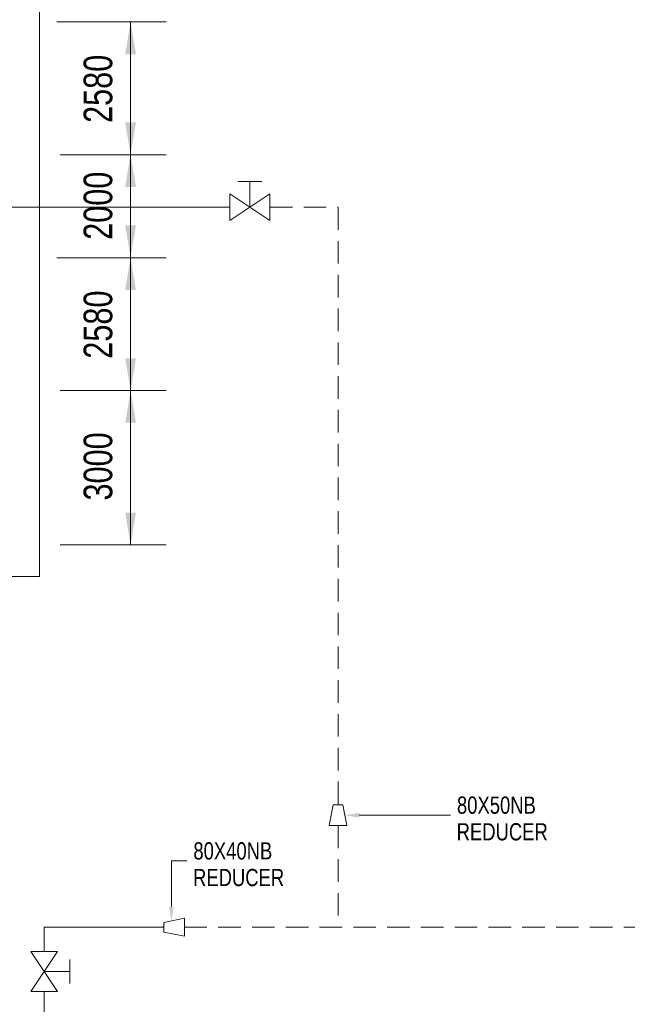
# Model space of a CAD drawing. Header units: millimetres. Extents: x 675887 to 845087, y 647781 to 767581.
# Tile 3 of 16: x 726265 to 738067, y 709224 to 728350. Entities that reach past the tile are written whole.
import ezdxf

# ---------------------------------------------------------------- set-up
doc = ezdxf.new("R2010")
doc.units = ezdxf.units.MM
doc.header["$LTSCALE"] = 3500
doc.header["$MEASUREMENT"] = 0
doc.linetypes.add('HIDDEN2', pattern=[0.1875, 0.125, -0.0625])
for name, color, linetype, lineweight in [('P1', 2, 'Continuous', 30), ('PPPP', 7, 'Continuous', 30), ('text', 3, 'Continuous', 25)]:
    doc.layers.add(name, color=color, linetype=linetype, lineweight=lineweight)
doc.styles.add('DIM', font='txt', dxfattribs={"width": 0.8})

msp = doc.modelspace()

# ---------------------------------------------------------------- linework, layer by layer
at = {"color": 1, "lineweight": 15}
for p, q in [((726989.4999999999, 728307.3632974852), (728997.6168918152, 728307.3632974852)), ((727048.4999999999, 728307.3632974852), (729110.9999999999, 728307.363297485)), ((728418.9837288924, 725727.3632974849), (728418.9837288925, 728307.3632974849)), ((727048.5, 725727.3632974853), (729111, 725727.3632974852)), ((728418.9837288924, 725727.3632974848), (728418.9837288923, 723727.363297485)), ((726989.4999999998, 723727.363297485), (728997.6168918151, 723727.363297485)), ((727048.4999999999, 723727.3632974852), (729110.9999999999, 723727.363297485)), ((728418.9837288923, 721147.3632974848), (728418.9837288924, 723727.3632974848)), ((727048.4999999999, 721147.3632974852), (729110.9999999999, 721147.363297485)), ((728418.9837288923, 721147.3632974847), (728418.9837288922, 718147.3632974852)), ((727048.4999999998, 718147.3632974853), (729110.9999999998, 718147.3632974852))]:
    msp.add_line(p, q, dxfattribs=at)
at = {"linetype": 'HIDDEN2', "lineweight": 15}
for p, q in [((731125.2238307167, 724706.1527589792), (732448.7798697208, 724706.1527589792)), ((732448.7798697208, 724706.1527589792), (732448.7798697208, 713096.4277493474)), ((732448.7798697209, 712696.3713696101), (732448.7798697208, 710721.7882572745)), ((729465.5, 710721.7882572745), (749063, 710721.7882572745))]:
    msp.add_line(p, q, dxfattribs=at)
at = {"color": 1, "lineweight": 15}
for points in [[(728314.450395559, 727680.163297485), (728523.5170622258, 727680.163297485), (728418.9837288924, 728307.3632974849)], [(728314.450395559, 726354.563297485), (728523.5170622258, 726354.563297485), (728418.9837288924, 725727.363297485)], [(728314.450395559, 725100.1632974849), (728523.5170622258, 725100.1632974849), (728418.9837288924, 725727.3632974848)], [(728314.4503955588, 724354.5632974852), (728523.5170622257, 724354.5632974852), (728418.9837288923, 723727.3632974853)], [(728314.4503955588, 723100.1632974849), (728523.5170622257, 723100.1632974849), (728418.9837288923, 723727.3632974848)], [(728314.4503955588, 721774.5632974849), (728523.5170622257, 721774.5632974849), (728418.9837288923, 721147.3632974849)], [(728314.4503955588, 720520.1632974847), (728523.5170622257, 720520.1632974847), (728418.9837288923, 721147.3632974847)], [(728314.4503955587, 718774.5632974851), (728523.5170622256, 718774.5632974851), (728418.9837288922, 718147.3632974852)]]:
    msp.add_solid(points, dxfattribs=at)
at = {"layer": 'P1', "color": 1, "lineweight": 15}
for p, q in [((730970.0098740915, 725203.9044807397), (730504.7139566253, 725203.9044807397)), ((730737.3619153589, 724706.1527589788), (730737.3619153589, 725203.9044807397)), ((731125.2238307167, 724447.5781487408), (730349.5, 724964.7273692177)), ((730349.5, 724447.5781487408), (731125.2238307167, 724964.7273692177)), ((730349.5, 724964.7273692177), (730349.5, 724447.5781487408)), ((731125.2238307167, 724964.7273692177), (731125.2238307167, 724447.5781487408)), ((732276.3967962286, 712696.37136961), (732354.9110773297, 713096.4277493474)), ((732354.9110773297, 713096.4277493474), (732542.6486621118, 713096.4277493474)), ((732621.1629432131, 712696.37136961), (732542.6486621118, 713096.4277493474)), ((732621.1629432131, 712696.37136961), (732276.3967962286, 712696.37136961)), ((729465.5, 710894.1713307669), (729065.4436202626, 710815.6570496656)), ((729065.4436202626, 710627.9194648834), (729065.4436202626, 710815.6570496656)), ((729465.5, 710894.1713307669), (729465.5, 710549.4051837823)), ((729465.5, 710549.4051837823), (729065.4436202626, 710627.9194648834)), ((727000.5746102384, 710249.5120879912), (726483.4253897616, 710249.5120879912)), ((726483.4253897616, 710249.5120879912), (727000.5746102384, 709473.7882572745)), ((726483.4253897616, 709473.7882572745), (727000.5746102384, 710249.5120879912)), ((727239.7517217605, 709629.0022138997), (727239.7517217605, 710094.2981313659)), ((726741.9999999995, 709861.6501726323), (727239.7517217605, 709861.6501726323)), ((727000.5746102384, 709473.7882572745), (726483.4253897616, 709473.7882572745))]:
    msp.add_line(p, q, dxfattribs=at)
at = {"layer": 'PPPP', "color": 1, "linetype": 'ByBlock', "lineweight": 15}
for p, q in [((732859.0272616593, 712896.3995594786), (734632, 712896.3995594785)), ((729211.1785730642, 711121.3801649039), (729211.1785730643, 712007.8665340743)), ((729211.1785730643, 712007.8665340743), (729512, 712007.8665340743))]:
    msp.add_line(p, q, dxfattribs=at)
for points in [[(732859.0272616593, 712942.5864693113), (732581.9058026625, 712896.3995594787), (732859.0272616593, 712850.2126496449)], [(729164.9916632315, 711121.380164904), (729211.178573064, 710844.2587059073), (729257.3654828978, 711121.380164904)]]:
    msp.add_solid(points, dxfattribs=at)
at = {"layer": 'text', "color": 0, "lineweight": 15}
for p, q in [((721757.1893310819, 724706.152758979), (730349.5, 724706.152758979)), ((726742, 710721.7882572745), (729065.4436202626, 710721.7882572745)), ((726742.0000000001, 710249.5120879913), (726742, 710721.7882572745)), ((726742, 706836.7882572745), (726742.0000000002, 709473.7882572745))]:
    msp.add_line(p, q, dxfattribs=at)
msp.add_lwpolyline([(709147.189331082, 745907.3632974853), (726647.189331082, 745907.3632974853), (726647.189331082, 717535.3632974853), (709147.189331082, 717535.3632974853)], close=True, dxfattribs=at)

# ---------------------------------------------------------------- texts
at = {"layer": 'PPPP', "color": 3, "linetype": 'ByBlock', "lineweight": 15, "style": 'DIM', "width": 0.8}
for s, p in [('80X50NB', (734758.5563405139, 712925.2888885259)), ('REDUCER', (734752.4465460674, 712407.6835752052)), ('80X40NB', (729638.5563405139, 712036.7558631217)), ('REDUCER', (729632.4465460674, 711519.150549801))]:
    msp.add_text(s, height=334.6565423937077, dxfattribs=at).set_placement(p)
at = {"layer": 'PPPP', "color": 3, "linetype": 'ByBlock', "lineweight": 15, "char_height": 556.6007613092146, "attachment_point": 5, "rotation": 90, "style": 'DIM'}
for s, insert in [('2580', (727788.7875920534, 727006.7125436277)), ('2000', (727788.7875920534, 724735.7125436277)), ('2580', (727788.7875920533, 722426.7125436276)), ('3000', (727788.7875920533, 719672.2125436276))]:
    msp.add_mtext(s, dxfattribs=dict(at, insert=insert))

doc.saveas('drawing.dxf')
